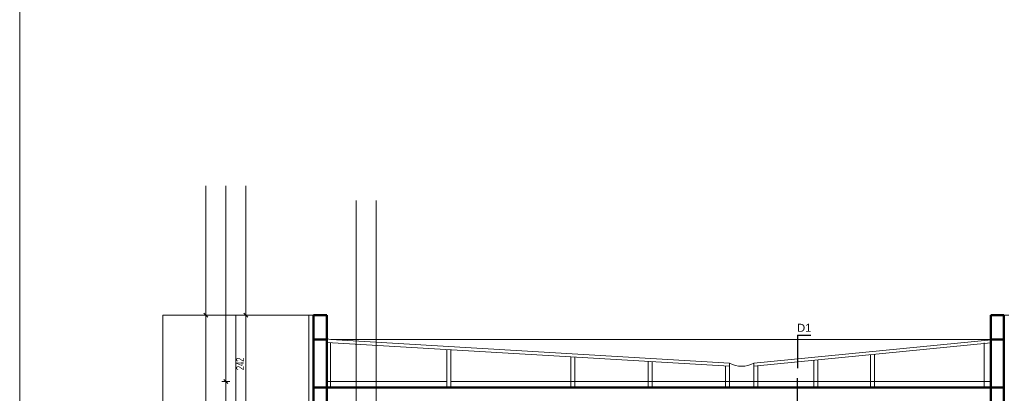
# Model space of a CAD drawing. Header units: millimetres. Extents: x 72202 to 304796, y 21658 to 519946.
# Tile 66 of 93: x 207753 to 210212, y 222440 to 223372. Entities that reach past the tile are written whole.
import ezdxf

# ---------------------------------------------------------------- set-up
doc = ezdxf.new("R2010")
doc.units = ezdxf.units.MM
doc.layers.get('Defpoints').update_dxf_attribs({"color": 3})
for name, color, linetype, lineweight in [('linia - cienka', 250, 'Continuous', 25), ('linia - gruba - projektowana', 170, 'Continuous', 50), ('LINIA CIENKA', 7, 'Continuous', 13), ('LINIA WYMIAROWANIE', 1, 'Continuous', 9), ('OPISY', 251, 'Continuous', 9)]:
    doc.layers.add(name, color=color, linetype=linetype, lineweight=lineweight)
doc.layers.add('LINIA-NIE DRUKOWAĆ', color=3, linetype='Continuous', lineweight=20, plot=False)
doc.styles.add('simplex', font='arial.ttf')
doc.styles.get("Standard").update_dxf_attribs({"font": 'ARIALN.TTF', "width": 0.75})
doc.dimstyles.new('sebek100', dxfattribs={"dimtxt": 17, "dimasz": 10, "dimexe": 10, "dimexo": 20, "dimgap": 4, "dimtad": 1, "dimrnd": 0.5, "dimtxsty": 'Standard', "dimblk": 'OBLIQUE', "dimcen": 8, "dimclre": 1, "dimazin": 0, "dimtm": 1e-09, "dimtfac": 1, "dimtix": 1, "dimtmove": 1, "dimatfit": 3, "dimldrblk": 'zas', "dimfxl": 0, "dimtolj": 2, "dimlwd": -1, "dimlwe": -1, "dimarcsym": 0})

# ---------------------------------------------------------------- blocks, each defined once
blk = doc.blocks.new('_Oblique')
at = {"color": 0, "linetype": 'ByBlock', "lineweight": -2}
blk.add_line((-0.5, -0.5), (0.5, 0.5), dxfattribs=at)
blk = doc.blocks.new('*D305')
at = {"layer": 'Defpoints', "color": 0, "lineweight": -3, "ltscale": 4}
for p in [(208317.8, 222634.8), (208503.5, 222634.8), (208503.5, 222392.8)]:
    blk.add_point(p, dxfattribs=at)
at = {"layer": 'LINIA WYMIAROWANIE', "ltscale": 4}
for p, q in [((208327.8, 222634.8), (208307.8, 222634.8)), ((208327.8, 222392.8), (208307.8, 222392.8))]:
    blk.add_line(p, q, dxfattribs=at)
at = {"layer": 'LINIA WYMIAROWANIE', "color": 0, "ltscale": 4}
blk.add_line((208317.8, 222392.8), (208317.8, 222634.8), dxfattribs=at)
at = {"layer": 'LINIA WYMIAROWANIE', "color": 0, "ltscale": 4, "xscale": 10, "yscale": 10, "zscale": 10}
for p, rotation in [((208317.8, 222634.8), 90), ((208317.8, 222392.8), 270)]:
    blk.add_blockref('_Oblique', p, dxfattribs=dict(at, rotation=rotation))
at = {"layer": 'LINIA WYMIAROWANIE', "color": 0, "lineweight": -3, "ltscale": 4, "insert": (208303.8, 222513.8), "char_height": 20, "attachment_point": 5, "rotation": 90}
blk.add_mtext('\\A2;242', dxfattribs=at)
blk = doc.blocks.new('zas')
blk = doc.blocks.new('*D306')
at = {"layer": 'Defpoints', "color": 0, "lineweight": -3, "ltscale": 4}
for p in [(208217.8, 222634.8), (208368.4, 222634.8), (208384.8, 221270.8)]:
    blk.add_point(p, dxfattribs=at)
at = {"layer": 'LINIA WYMIAROWANIE', "ltscale": 4}
for p, q in [((208227.8, 222634.8), (208207.8, 222634.8)), ((208227.8, 221270.8), (208207.8, 221270.8))]:
    blk.add_line(p, q, dxfattribs=at)
at = {"layer": 'LINIA WYMIAROWANIE', "color": 0, "ltscale": 4}
blk.add_line((208217.8, 221270.8), (208217.8, 222634.8), dxfattribs=at)
at = {"layer": 'LINIA WYMIAROWANIE', "color": 0, "ltscale": 4, "xscale": 10, "yscale": 10, "zscale": 10}
for p, rotation in [((208217.8, 222634.8), 90), ((208217.8, 221270.8), 270)]:
    blk.add_blockref('_Oblique', p, dxfattribs=dict(at, rotation=rotation))
at = {"layer": 'LINIA WYMIAROWANIE', "color": 0, "lineweight": -3, "ltscale": 4, "insert": (208203.6, 221952.8), "char_height": 20, "attachment_point": 5, "rotation": 90}
blk.add_mtext('\\A2;1364', dxfattribs=at)
blk = doc.blocks.new('*D463')
at = {"layer": 'Defpoints', "color": 0, "lineweight": -3, "ltscale": 4}
for p in [(208735.8, 222469.8), (208267.8, 221270.8), (208417, 221270.8)]:
    blk.add_point(p, dxfattribs=at)
at = {"layer": 'LINIA WYMIAROWANIE', "ltscale": 4}
for p, q in [((208277.8, 222469.8), (208257.8, 222469.8)), ((208277.8, 221270.8), (208257.8, 221270.8))]:
    blk.add_line(p, q, dxfattribs=at)
at = {"layer": 'LINIA WYMIAROWANIE', "color": 0, "ltscale": 4}
blk.add_line((208267.8, 222469.8), (208267.8, 221270.8), dxfattribs=at)
at = {"layer": 'LINIA WYMIAROWANIE', "color": 0, "ltscale": 4, "xscale": 10, "yscale": 10, "zscale": 10}
for p, rotation in [((208267.8, 222469.8), 90), ((208267.8, 221270.8), 270)]:
    blk.add_blockref('_Oblique', p, dxfattribs=dict(at, rotation=rotation))
at = {"layer": 'LINIA WYMIAROWANIE', "color": 0, "lineweight": -3, "ltscale": 4, "insert": (208253.6, 221870.3), "char_height": 20, "attachment_point": 5, "rotation": 90}
blk.add_mtext('\\A2;1199', dxfattribs=at)

msp = doc.modelspace()

# ---------------------------------------------------------------- linework, layer by layer
at = {"layer": 'linia - cienka'}
for p, q in [((209695.827, 222585.073), (209695.827, 222502.749)), ((209695.827, 222585.073), (209729.333, 222585.073)), ((209695.827, 222381.713), (209695.827, 222477.896))]:
    msp.add_line(p, q, dxfattribs=at)
at = {"layer": 'linia - gruba - projektowana'}
for p, q in [((208520.07, 222634.846), (208486.877, 222634.846)), ((208486.877, 222634.846), (208486.877, 222392.846)), ((208520.07, 222392.846), (208520.07, 222634.846)), ((210210.773, 222634.846), (210178.292, 222634.846)), ((210178.292, 222634.846), (210178.292, 222574.846)), ((210211.292, 221025.846), (210211.292, 222634.846)), ((208486.877, 222574.846), (208520.07, 222574.846)), ((210178.292, 221025.846), (210178.292, 222574.846)), ((210178.292, 222574.846), (210211.292, 222574.846)), ((208486.877, 222454.846), (210211.292, 222454.846))]:
    msp.add_line(p, q, dxfattribs=at)
at = {"layer": 'LINIA CIENKA'}
for p, q in [((208110.967, 221270.846), (208110.967, 222634.846)), ((208475.047, 222634.846), (208110.967, 222634.846)), ((208293.106, 221270.846), (208293.106, 222634.846)), ((208486.877, 222634.846), (208475.047, 222634.846)), ((208475.047, 222634.846), (208475.047, 221287.72)), ((210210.773, 222634.846), (210223.292, 222634.846)), ((208520.07, 222575.826), (208530.07, 222574.846)), ((208520.07, 222454.846), (208520.07, 222574.846)), ((209525.879, 222507.86), (208520.07, 222567.424)), ((208529.597, 222455.613), (208529.597, 222567.006)), ((208530.07, 222574.846), (210188.292, 222574.846)), ((209526.352, 222515.846), (208530.07, 222574.846)), ((209586.352, 222515.846), (210188.292, 222574.846)), ((209587.133, 222507.884), (210178.292, 222565.827)), ((210162.052, 222454.846), (210162.052, 222566.239)), ((210178.292, 222573.865), (210178.292, 222454.846)), ((208820.07, 222549.066), (208820.07, 222454.846)), ((208830.07, 222454.846), (208830.07, 222548.473)), ((209130.07, 222531.299), (209130.07, 222454.846)), ((209140.07, 222454.846), (209140.07, 222530.707)), ((209323.211, 222519.862), (209323.211, 222454.846)), ((209333.211, 222454.846), (209333.211, 222519.269)), ((209526.352, 222454.846), (209526.352, 222515.846)), ((209526.352, 222454.846), (209526.352, 222515.846)), ((209586.352, 222454.846), (209586.352, 222515.846)), ((209586.352, 222515.846), (209586.352, 222454.846)), ((209736.352, 222522.51), (209736.352, 222454.846)), ((209746.352, 222454.846), (209746.352, 222523.49)), ((209878.292, 222536.422), (209878.292, 222454.846)), ((209888.292, 222454.846), (209888.292, 222537.402)), ((209516.352, 222508.424), (209516.352, 222454.846)), ((209596.352, 222454.846), (209596.352, 222508.787)), ((208520.07, 222469.846), (208820.07, 222469.846)), ((208962.01, 222469.846), (208830.07, 222469.846)), ((208962.01, 222469.846), (210178.292, 222469.846)), ((208530.07, 222454.846), (208520.07, 222454.846))]:
    msp.add_line(p, q, dxfattribs=at)
msp.add_lwpolyline([(207753.292, 220675.846), (207753.292, 223503.294), (211583.292, 223503.294), (211583.292, 220675.846)], close=True, dxfattribs=at)
msp.add_arc((209556.352, 222568.096), 60.25, 240.137166, 299.862834, dxfattribs=at)
at = {"layer": 'LINIA WYMIAROWANIE', "lineweight": -3, "ltscale": 1.2}
for p, q in [((210211.292, 222574.846), (210211.292, 222634.846)), ((210168.292, 222574.253), (210168.292, 222574.846)), ((210168.292, 222574.253), (210168.292, 222574.846))]:
    msp.add_line(p, q, dxfattribs=at)
at = {"layer": 'LINIA-NIE DRUKOWAĆ'}
for p, q in [((208217.818, 220880.846), (208217.818, 222957.825)), ((208267.818, 220880.846), (208267.818, 222957.825)), ((208317.818, 220880.846), (208317.818, 222957.825)), ((208593.728, 220844.346), (208593.728, 222921.325)), ((208643.728, 220844.346), (208643.728, 222921.325))]:
    msp.add_line(p, q, dxfattribs=at)

# ---------------------------------------------------------------- texts
at = {"layer": 'OPISY', "insert": (209712.58, 222603.653), "char_height": 20, "width": 33.50597, "attachment_point": 5, "style": 'simplex'}
msp.add_mtext('D1', dxfattribs=at)

# ---------------------------------------------------------------- dimensions: what is measured, and where the dimension line sits
at = {"layer": 'LINIA WYMIAROWANIE', "lineweight": -3, "ltscale": 4}
for base, p1, p2, picture, middle in [((208217.818, 222634.846), (208384.754, 221270.846), (208368.411, 222634.846), '*D306', (208203.607, 221952.846)), ((208317.818, 222634.846), (208503.473, 222392.846), (208503.473, 222634.846), '*D305', (208303.777, 222513.846)), ((208267.818, 221270.846), (208735.819, 222469.846), (208416.971, 221270.846), '*D463', (208253.607, 221870.346))]:
    dim = msp.add_linear_dim(base=base, p1=p1, p2=p2, angle=90, dimstyle='sebek100', override={"dimtxt": 20, "dimrnd": 0, "dimclre": 256, "dimtfill": 1, "dimarcsym": 2}, dxfattribs=at)
    dim.commit()
    dim.dimension.update_dxf_attribs({"geometry": picture, "text_midpoint": middle})

doc.saveas('drawing.dxf')
